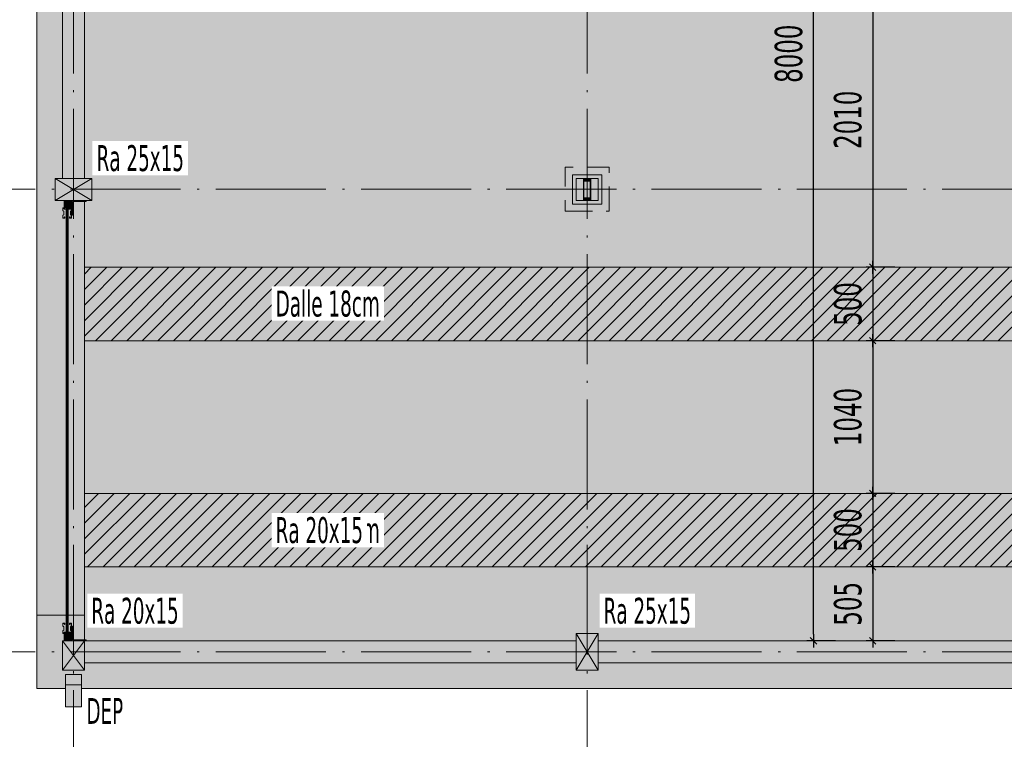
# Model space of a CAD drawing. Header units: millimetres. Extents: x 0 to 1517, y -116 to 725.
# Tile 3 of 256: x 382 to 472, y -78 to -13. Entities that reach past the tile are written whole.
import ezdxf

# ---------------------------------------------------------------- set-up
doc = ezdxf.new("R2010")
doc.units = ezdxf.units.MM
doc.linetypes.add('CADWORK_12', pattern=[3.75, 2.5, -1.25])
doc.linetypes.add('CADWORK_5', pattern=[13.2, 10, -1.5, 0.2, -1.5])
doc.layers.add('Ech.1_75', color=7, linetype='Continuous')
doc.styles.add('tahoma-', font='txt', dxfattribs={"height": 1})
doc.styles.add('tahoma-z-r', font='txt', dxfattribs={"width": 0.704918})
doc.dimstyles.new('ISO-25', dxfattribs={"dimtxt": 2.5, "dimasz": 2.5, "dimexe": 1.25, "dimexo": 0.625, "dimtad": 1, "dimtxsty": 'Standard', "dimcen": 2.5, "dimadec": 0, "dimazin": 0, "dimtfac": 1, "dimtmove": 0, "dimatfit": 3, "dimfxl": 1, "dimarcsym": 0})
pattern_1 = [(45, (0, 0), (-0.7071068, 0.7071068), [])]

# ---------------------------------------------------------------- blocks, each defined once
blk = doc.blocks.new('cw-dimension-symbol5')
at = {"linetype": 'Continuous', "lineweight": -2}
blk.add_hatch(color=0, dxfattribs=at).paths.add_polyline_path([(0, 0), (-1, 0.25), (-1, -0.25)])
at = {"color": 0, "linetype": 'Continuous', "lineweight": -2}
for p, q in [((0, 0), (-1, 0.25)), ((-1, 0.25), (-1, -0.25)), ((-1, -0.25), (0, 0))]:
    blk.add_line(p, q, dxfattribs=at)
blk = doc.blocks.new('*D111')
at = {"layer": 'Defpoints', "color": 0}
for p in [(388.241, 37.322), (591.575, -69.345), (591.575, -69.345)]:
    blk.add_point(p, dxfattribs=at)
at = {"layer": 'Ech.1_75', "color": 0, "linetype": 'Continuous', "lineweight": -2}
for p, q in [((388.241, 37.322), (388.52, 37.853)), ((389.304, 36.764), (590.512, -68.787)), ((591.575, -69.345), (591.853, -68.814))]:
    blk.add_line(p, q, dxfattribs=at)
at = {"layer": 'Ech.1_75', "color": 0, "lineweight": -2, "xscale": 1.200000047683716, "yscale": 1.200000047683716, "zscale": 1.200000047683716}
for p, rotation in [((388.241, 37.322), 152.3189384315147), ((591.575, -69.345), 332.3189384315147)]:
    blk.add_blockref('cw-dimension-symbol5', p, dxfattribs=dict(at, rotation=rotation))
blk = doc.blocks.new('cw-dimension-symbol2')
at = {"color": 0, "linetype": 'Continuous', "lineweight": -2}
for p, q in [((-1, 0), (1, 0)), ((-0.5, -0.5), (0.5, 0.5))]:
    blk.add_line(p, q, dxfattribs=at)
blk = doc.blocks.new('*D142')
at = {"layer": 'Defpoints', "color": 0}
for p in [(461.863, -35.412), (459.863, -42.078), (461.863, -42.078)]:
    blk.add_point(p, dxfattribs=at)
at = {"layer": 'Ech.1_75', "color": 0, "linetype": 'Continuous', "lineweight": -2}
for p, q in [((461.863, -35.412), (459.263, -35.412)), ((459.863, -36.012), (459.863, -41.478)), ((461.863, -42.078), (459.263, -42.078))]:
    blk.add_line(p, q, dxfattribs=at)
at = {"layer": 'Ech.1_75', "color": 0, "lineweight": -2, "xscale": 0.6000000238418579, "yscale": 0.6000000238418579, "zscale": 0.6000000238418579}
for p, rotation in [((459.863, -35.412), 90), ((459.863, -42.078), 270)]:
    blk.add_blockref('cw-dimension-symbol2', p, dxfattribs=dict(at, rotation=rotation))
at = {"layer": 'Ech.1_75', "color": 7, "linetype": 'Continuous', "lineweight": 5, "insert": (457.613, -38.745), "char_height": 2.5, "attachment_point": 5, "rotation": 90, "style": 'tahoma-z-r'}
blk.add_mtext('500', dxfattribs=at)
blk = doc.blocks.new('*D150')
at = {"layer": 'Defpoints', "color": 0}
for p in [(461.863, -8.612), (459.863, -35.412), (461.863, -35.412)]:
    blk.add_point(p, dxfattribs=at)
at = {"layer": 'Ech.1_75', "color": 0, "linetype": 'Continuous', "lineweight": -2}
for p, q in [((461.863, -8.612), (459.263, -8.612)), ((459.863, -9.212), (459.863, -34.812)), ((461.863, -35.412), (459.263, -35.412))]:
    blk.add_line(p, q, dxfattribs=at)
at = {"layer": 'Ech.1_75', "color": 0, "lineweight": -2, "xscale": 0.6000000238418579, "yscale": 0.6000000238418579, "zscale": 0.6000000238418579}
for p, rotation in [((459.863, -8.612), 90), ((459.863, -35.412), 270)]:
    blk.add_blockref('cw-dimension-symbol2', p, dxfattribs=dict(at, rotation=rotation))
at = {"layer": 'Ech.1_75', "color": 7, "linetype": 'Continuous', "lineweight": 5, "insert": (457.613, -22.012), "char_height": 2.5, "attachment_point": 5, "rotation": 90, "style": 'tahoma-z-r'}
blk.add_mtext('2010', dxfattribs=at)
blk = doc.blocks.new('*D151')
at = {"layer": 'Defpoints', "color": 0}
for p in [(461.863, -42.078), (459.863, -55.945), (461.863, -55.945)]:
    blk.add_point(p, dxfattribs=at)
at = {"layer": 'Ech.1_75', "color": 0, "linetype": 'Continuous', "lineweight": -2}
for p, q in [((461.863, -42.078), (459.263, -42.078)), ((459.863, -42.678), (459.863, -55.345)), ((461.863, -55.945), (459.263, -55.945))]:
    blk.add_line(p, q, dxfattribs=at)
at = {"layer": 'Ech.1_75', "color": 0, "lineweight": -2, "xscale": 0.6000000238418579, "yscale": 0.6000000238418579, "zscale": 0.6000000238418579}
for p, rotation in [((459.863, -42.078), 90), ((459.863, -55.945), 270)]:
    blk.add_blockref('cw-dimension-symbol2', p, dxfattribs=dict(at, rotation=rotation))
at = {"layer": 'Ech.1_75', "color": 7, "linetype": 'Continuous', "lineweight": 5, "insert": (457.613, -49.012), "char_height": 2.5, "attachment_point": 5, "rotation": 90, "style": 'tahoma-z-r'}
blk.add_mtext('1040', dxfattribs=at)
blk = doc.blocks.new('*D152')
at = {"layer": 'Defpoints', "color": 0}
for p in [(461.863, -55.945), (459.863, -62.612), (461.863, -62.612)]:
    blk.add_point(p, dxfattribs=at)
at = {"layer": 'Ech.1_75', "color": 0, "linetype": 'Continuous', "lineweight": -2}
for p, q in [((461.863, -55.945), (459.263, -55.945)), ((459.863, -56.545), (459.863, -62.012)), ((461.863, -62.612), (459.263, -62.612))]:
    blk.add_line(p, q, dxfattribs=at)
at = {"layer": 'Ech.1_75', "color": 0, "lineweight": -2, "xscale": 0.6000000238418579, "yscale": 0.6000000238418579, "zscale": 0.6000000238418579}
for p, rotation in [((459.863, -55.945), 90), ((459.863, -62.612), 270)]:
    blk.add_blockref('cw-dimension-symbol2', p, dxfattribs=dict(at, rotation=rotation))
at = {"layer": 'Ech.1_75', "color": 7, "linetype": 'Continuous', "lineweight": 5, "insert": (457.613, -59.278), "char_height": 2.5, "attachment_point": 5, "rotation": 90, "style": 'tahoma-z-r'}
blk.add_mtext('500', dxfattribs=at)
blk = doc.blocks.new('*D153')
at = {"layer": 'Defpoints', "color": 0}
for p in [(461.863, -62.612), (459.863, -69.345), (461.863, -69.345)]:
    blk.add_point(p, dxfattribs=at)
at = {"layer": 'Ech.1_75', "color": 0, "linetype": 'Continuous', "lineweight": -2}
for p, q in [((461.863, -62.612), (459.263, -62.612)), ((459.863, -63.212), (459.863, -68.745)), ((461.863, -69.345), (459.263, -69.345))]:
    blk.add_line(p, q, dxfattribs=at)
at = {"layer": 'Ech.1_75', "color": 0, "lineweight": -2, "xscale": 0.6000000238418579, "yscale": 0.6000000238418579, "zscale": 0.6000000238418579}
for p, rotation in [((459.863, -62.612), 90), ((459.863, -69.345), 270)]:
    blk.add_blockref('cw-dimension-symbol2', p, dxfattribs=dict(at, rotation=rotation))
at = {"layer": 'Ech.1_75', "color": 7, "linetype": 'Continuous', "lineweight": 5, "insert": (457.613, -65.978), "char_height": 2.5, "attachment_point": 5, "rotation": 90, "style": 'tahoma-z-r'}
blk.add_mtext('505', dxfattribs=at)
blk = doc.blocks.new('*D154')
at = {"layer": 'Defpoints', "color": 0}
for p in [(454.485, 37.322), (456.485, 37.322), (456.485, -69.345)]:
    blk.add_point(p, dxfattribs=at)
at = {"layer": 'Ech.1_75', "color": 0, "linetype": 'Continuous', "lineweight": -2}
for p, q in [((456.485, 37.322), (453.885, 37.322)), ((454.485, -68.745), (454.485, 36.722)), ((456.485, -69.345), (453.885, -69.345))]:
    blk.add_line(p, q, dxfattribs=at)
at = {"layer": 'Ech.1_75', "color": 0, "lineweight": -2, "xscale": 0.6000000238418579, "yscale": 0.6000000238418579, "zscale": 0.6000000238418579}
for p, rotation in [((454.485, 37.322), 90), ((454.485, -69.345), 270)]:
    blk.add_blockref('cw-dimension-symbol2', p, dxfattribs=dict(at, rotation=rotation))
at = {"layer": 'Ech.1_75', "color": 7, "linetype": 'Continuous', "lineweight": 5, "insert": (452.235, -16.012), "char_height": 2.5, "attachment_point": 5, "rotation": 90, "style": 'tahoma-z-r'}
blk.add_mtext('8000', dxfattribs=at)

msp = doc.modelspace()

# ---------------------------------------------------------------- hatches: boundary and pattern name
at = {"layer": 'Ech.1_75', "linetype": 'Continuous', "lineweight": 5, "true_color": 0xf3f3f3, "transparency": 33554687}
for points in [[(383.908, -67.012), (386.588, -67.012), (386.588, -30.138), (386.748, -30.138), (386.748, -67.012), (388.241, -67.012), (388.241, -29.425), (387.148, -29.425), (387.148, -30.678), (387.068, -30.678), (387.068, -30.945), (386.89, -30.945), (386.89, -30.838), (386.91, -30.838), (386.91, -30.925), (387.048, -30.925), (387.048, -30.687), (386.959, -30.647), (386.959, -30.31), (387.048, -30.27), (387.048, -30.032), (386.988, -30.032), (386.9, -30.138), (386.792, -30.138), (386.703, -30.032), (386.633, -30.032), (386.544, -30.138), (386.436, -30.138), (386.348, -30.032), (386.288, -30.032), (386.288, -30.27), (386.377, -30.31), (386.377, -30.647), (386.288, -30.687), (386.288, -30.925), (386.426, -30.925), (386.426, -30.838), (386.446, -30.838), (386.446, -30.945), (386.268, -30.945), (386.268, -30.674), (386.357, -30.634), (386.357, -30.323), (386.268, -30.283), (386.268, -30.012), (386.357, -30.012), (386.446, -30.118), (386.535, -30.118), (386.624, -30.012), (386.401, -30.012), (386.401, -29.345), (385.575, -29.345), (385.575, -27.345), (386.241, -27.345), (386.241, 37.322), (385.575, 37.322), (385.575, 39.322), (386.241, 39.322), (386.241, 92.655), (385.575, 92.655), (385.575, 94.655), (386.241, 94.655), (386.241, 145.655), (383.908, 145.655), (383.908, -67.012)], [(387.015, -29.398), (386.455, -29.398), (386.455, -29.958), (387.015, -29.958), (387.015, -29.398)], [(386.801, -30.118), (386.89, -30.118), (386.979, -30.012), (386.712, -30.012), (386.801, -30.118)], [(387.068, -30.283), (386.979, -30.323), (386.979, -30.634), (387.068, -30.674), (387.068, -30.283)], [(388.241, -55.945), (593.068, -55.945), (593.068, -42.078), (388.241, -42.078), (388.241, -55.945)], [(593.068, -62.612), (388.241, -62.612), (388.241, -68.598), (388.241, -68.678), (388.241, -69.345), (432.908, -69.345), (432.908, -68.678), (434.908, -68.678), (434.908, -69.345), (479.575, -69.345), (479.575, -68.678), (481.575, -68.678), (481.575, -69.345), (516.908, -69.345), (516.908, -68.678), (518.908, -68.678), (518.908, -69.345), (554.241, -69.345), (554.241, -68.678), (556.241, -68.678), (556.241, -69.345), (591.415, -69.345), (591.415, -69.265), (591.575, -69.265), (593.575, -69.345), (593.575, -68.678), (592.748, -68.678), (592.748, -68.012), (592.748, -67.745), (592.926, -67.745), (592.926, -67.852), (592.906, -67.852), (592.906, -67.765), (592.768, -67.765), (592.768, -68.003), (592.857, -68.043), (592.857, -68.38), (592.768, -68.42), (592.768, -68.658), (592.828, -68.658), (592.916, -68.552), (593.024, -68.552), (593.113, -68.658), (593.183, -68.658), (593.272, -68.552), (593.38, -68.552), (593.468, -68.658), (593.528, -68.658), (593.528, -68.42), (593.439, -68.38), (593.439, -68.043), (593.528, -68.003), (593.528, -67.765), (593.39, -67.765), (593.39, -67.852), (593.37, -67.852), (593.37, -67.745), (593.548, -67.745), (593.548, -68.016), (593.459, -68.056), (593.459, -68.367), (593.548, -68.407), (593.548, -68.678), (593.575, -68.678), (593.575, -62.612), (593.228, -62.612), (593.228, -68.552), (593.068, -68.552), (593.068, -62.612)], [(388.241, -69.345), (386.241, -69.345), (386.241, -72.012), (388.241, -72.012), (388.241, -71.345), (432.908, -71.345), (432.908, -72.012), (434.908, -72.012), (434.908, -71.345), (479.575, -71.345), (479.575, -72.012), (481.575, -72.012), (481.575, -71.345), (516.908, -71.345), (516.908, -72.012), (518.908, -72.012), (518.908, -71.345), (554.241, -71.345), (554.241, -72.012), (556.241, -72.012), (556.241, -71.345), (591.575, -71.345), (591.575, -72.012), (593.575, -72.012), (593.575, -67.012), (595.908, -67.012), (595.908, -73.678), (593.308, -73.678), (593.308, -72.412), (591.841, -72.412), (591.841, -73.678), (481.308, -73.678), (481.308, -72.412), (479.841, -72.412), (479.841, -73.678), (387.975, -73.678), (387.975, -72.412), (386.508, -72.412), (386.508, -73.678), (383.908, -73.678), (383.908, -67.012), (388.241, -67.012), (388.241, -69.345)], [(387.015, -68.732), (386.455, -68.732), (386.455, -69.292), (387.015, -69.292), (387.015, -68.732)], [(386.89, -68.572), (386.801, -68.572), (386.712, -68.678), (386.979, -68.678), (386.89, -68.572)], [(386.979, -68.367), (387.068, -68.407), (387.068, -68.016), (386.979, -68.056), (386.979, -68.367)]]:
    msp.add_hatch(color=7, dxfattribs=at).paths.add_polyline_path(points)
at = {"layer": 'Ech.1_75', "linetype": 'Continuous', "lineweight": 5, "true_color": 0xfdfdfd, "transparency": 33554687}
for points in [[(388.241, 37.322), (386.241, 37.322), (386.241, -27.345), (388.241, -27.345), (388.241, 37.322)], [(432.908, -69.345), (388.241, -69.345), (388.241, -71.345), (432.908, -71.345), (432.908, -69.345)], [(434.908, -71.345), (479.575, -71.345), (479.575, -69.345), (434.908, -69.345), (434.908, -71.345)]]:
    msp.add_hatch(color=7, dxfattribs=at).paths.add_polyline_path(points)
at = {"layer": 'Ech.1_75', "linetype": 'Continuous', "lineweight": 5, "true_color": 0xf3f3f3, "transparency": 33554687}
h = msp.add_hatch(color=7, dxfattribs=at)
h.paths.add_polyline_path([(555.241, -35.412), (593.068, -35.412), (593.068, -30.138), (593.228, -30.138), (593.228, -35.412), (593.575, -35.412), (593.575, -29.345), (593.415, -29.345), (593.415, -30.012), (593.192, -30.012), (593.281, -30.118), (593.37, -30.118), (593.459, -30.012), (593.548, -30.012), (593.548, -30.283), (593.459, -30.323), (593.459, -30.634), (593.548, -30.674), (593.548, -30.945), (593.37, -30.945), (593.37, -30.838), (593.39, -30.838), (593.39, -30.925), (593.528, -30.925), (593.528, -30.687), (593.439, -30.647), (593.439, -30.31), (593.528, -30.27), (593.528, -30.032), (593.468, -30.032), (593.38, -30.138), (593.272, -30.138), (593.183, -30.032), (593.113, -30.032), (593.024, -30.138), (592.916, -30.138), (592.828, -30.032), (592.768, -30.032), (592.768, -30.27), (592.857, -30.31), (592.857, -30.647), (592.768, -30.687), (592.768, -30.925), (592.906, -30.925), (592.906, -30.838), (592.926, -30.838), (592.926, -30.945), (592.748, -30.945), (592.748, -30.678), (592.668, -30.678), (592.668, -29.425), (591.415, -29.425), (591.415, -29.345), (590.241, -29.345), (590.241, -27.345), (591.575, -27.345), (591.575, -17.012), (590.241, -17.012), (590.241, -15.012), (591.415, -15.012), (591.415, -14.932), (592.668, -14.932), (592.668, -13.678), (592.748, -13.678), (592.748, -13.412), (592.926, -13.412), (592.926, -13.518), (592.906, -13.518), (592.906, -13.432), (592.768, -13.432), (592.768, -13.67), (592.857, -13.71), (592.857, -14.047), (592.768, -14.087), (592.768, -14.325), (592.828, -14.325), (592.916, -14.218), (593.024, -14.218), (593.113, -14.325), (593.183, -14.325), (593.272, -14.218), (593.38, -14.218), (593.468, -14.325), (593.528, -14.325), (593.528, -14.087), (593.439, -14.047), (593.439, -13.71), (593.528, -13.67), (593.528, -13.432), (593.39, -13.432), (593.39, -13.518), (593.37, -13.518), (593.37, -13.412), (593.548, -13.412), (593.548, -13.683), (593.459, -13.723), (593.459, -14.034), (593.548, -14.074), (593.548, -14.345), (593.459, -14.345), (593.37, -14.238), (593.281, -14.238), (593.192, -14.345), (593.415, -14.345), (593.415, -15.012), (593.575, -15.012), (593.575, -8.612), (593.228, -8.612), (593.228, -14.218), (593.068, -14.218), (593.068, -8.612), (388.241, -8.612), (388.241, -27.345), (388.908, -27.345), (388.908, -29.345), (388.401, -29.345), (388.401, -29.425), (388.241, -29.425), (388.241, -35.412), (433.908, -35.412), (480.575, -35.412), (517.908, -35.412), (555.241, -35.412)])
h.paths.add_polyline_path([(433.908, -29.678), (432.575, -29.678), (432.575, -27.012), (435.241, -27.012), (435.241, -29.678), (433.908, -29.678)])
h.paths.add_polyline_path([(480.575, -29.678), (479.241, -29.678), (479.241, -27.012), (481.908, -27.012), (481.908, -29.678), (480.575, -29.678)])
h.paths.add_polyline_path([(517.908, -29.678), (516.575, -29.678), (516.575, -27.012), (519.241, -27.012), (519.241, -29.678), (517.908, -29.678)])
h.paths.add_polyline_path([(555.241, -29.678), (553.908, -29.678), (553.908, -27.012), (556.575, -27.012), (556.575, -29.678), (555.241, -29.678)])
at = {"layer": 'Ech.1_75', "linetype": 'Continuous', "lineweight": 5, "true_color": 0xdcdcdc, "transparency": 33554687}
for points in [[(385.575, -29.345), (388.908, -29.345), (388.908, -27.345), (385.575, -27.345), (385.575, -29.345)], [(388.241, -42.078), (593.068, -42.078), (593.068, -35.412), (388.241, -35.412), (388.241, -42.078)], [(388.241, -62.612), (593.068, -62.612), (593.068, -55.945), (388.241, -55.945), (388.241, -62.612)], [(432.908, -72.012), (434.908, -72.012), (434.908, -68.678), (432.908, -68.678), (432.908, -72.012)], [(388.241, -69.345), (386.241, -69.345), (386.241, -72.012), (388.241, -72.012), (388.241, -69.345)]]:
    msp.add_hatch(color=254, dxfattribs=at).paths.add_polyline_path(points)
at = {"layer": 'Ech.1_75', "linetype": 'Continuous', "lineweight": 5, "true_color": 0xf3f3f3, "transparency": 33554687}
h = msp.add_hatch(color=7, dxfattribs=at)
h.paths.add_polyline_path([(435.241, -27.012), (432.575, -27.012), (432.575, -29.678), (435.241, -29.678), (435.241, -29.297), (435.241, -27.012)])
h.paths.add_polyline_path([(434.908, -29.297), (434.908, -29.345), (432.908, -29.345), (432.908, -27.345), (434.908, -27.345), (434.908, -29.297)])
at = {"layer": 'Ech.1_75', "linetype": 'Continuous', "lineweight": 5, "true_color": 0xe0c8b3, "transparency": 33554687}
for points in [[(433.575, -27.345), (432.908, -27.345), (432.908, -29.345), (433.575, -29.345), (433.575, -27.345)], [(434.908, -27.345), (434.241, -27.345), (434.241, -29.345), (434.908, -29.345), (434.908, -27.345)]]:
    msp.add_hatch(color=9, dxfattribs=at).paths.add_polyline_path(points)
at = {"layer": 'Ech.1_75', "linetype": 'Continuous', "lineweight": 5, "true_color": 0xb3d6f7, "transparency": 33554687}
for points in [[(434.241, -27.345), (433.575, -27.345), (433.575, -27.605, -0.414214), (433.635, -27.545), (434.181, -27.545, -0.414214), (434.241, -27.605), (434.241, -27.345)], [(433.655, -29.105), (434.161, -29.105, 0.414214), (434.201, -29.065), (434.201, -27.625, 0.414214), (434.161, -27.585), (433.655, -27.585, 0.414214), (433.615, -27.625), (433.615, -29.065, 0.414214), (433.655, -29.105)], [(433.575, -29.345), (434.241, -29.345), (434.241, -29.085, -0.414214), (434.181, -29.145), (433.635, -29.145, -0.414214), (433.575, -29.085), (433.575, -29.345)], [(386.588, -68.552), (386.604, -68.552), (386.604, -30.138), (386.588, -30.138), (386.588, -68.552)], [(386.646, -30.138), (386.604, -30.138), (386.604, -68.552), (386.646, -68.552), (386.646, -30.138)], [(386.707, -30.138), (386.646, -30.138), (386.646, -68.552), (386.707, -68.552), (386.707, -30.138)], [(386.748, -30.138), (386.707, -30.138), (386.707, -68.552), (386.748, -68.552), (386.748, -30.138)]]:
    msp.add_hatch(color=254, dxfattribs=at).paths.add_polyline_path(points)
h = msp.add_hatch(color=254, dxfattribs=at)
h.paths.add_polyline_path([(433.635, -29.145), (434.181, -29.145, 0.414214), (434.241, -29.085), (434.241, -27.605, 0.414214), (434.181, -27.545), (433.635, -27.545, 0.414214), (433.575, -27.605), (433.575, -27.64), (433.575, -29.085, 0.414214), (433.635, -29.145)])
h.paths.add_polyline_path([(433.615, -27.64), (433.615, -27.625, -0.414214), (433.655, -27.585), (434.161, -27.585, -0.414214), (434.201, -27.625), (434.201, -29.065, -0.414214), (434.161, -29.105), (433.655, -29.105, -0.414214), (433.615, -29.065), (433.615, -27.64)])
at = {"layer": 'Ech.1_75', "linetype": 'Continuous', "lineweight": 5, "true_color": 0xb3b3b3, "transparency": 33554687}
h = msp.add_hatch(color=253, dxfattribs=at)
h.paths.add_polyline_path([(386.897, -29.345), (386.401, -29.345), (386.401, -30.012), (387.068, -30.012), (387.068, -29.345), (386.897, -29.345)])
h.paths.add_polyline_path([(386.897, -29.398), (387.015, -29.398), (387.015, -29.958), (386.455, -29.958), (386.455, -29.398), (386.897, -29.398)])
for points in [[(387.068, -30.678), (387.148, -30.678), (387.148, -29.425), (388.401, -29.425), (388.401, -29.345), (387.068, -29.345), (387.068, -30.678)], [(386.91, -30.838), (386.89, -30.838), (386.89, -30.945), (387.068, -30.945), (387.068, -30.674), (386.979, -30.634), (386.979, -30.323), (387.068, -30.283), (387.068, -30.012), (386.979, -30.012), (386.89, -30.118), (386.801, -30.118), (386.712, -30.012), (386.624, -30.012), (386.535, -30.118), (386.446, -30.118), (386.357, -30.012), (386.268, -30.012), (386.268, -30.283), (386.357, -30.323), (386.357, -30.634), (386.268, -30.674), (386.268, -30.945), (386.446, -30.945), (386.446, -30.838), (386.426, -30.838), (386.426, -30.925), (386.288, -30.925), (386.288, -30.687), (386.377, -30.647), (386.377, -30.31), (386.288, -30.27), (386.288, -30.032), (386.348, -30.032), (386.436, -30.138), (386.544, -30.138), (386.633, -30.032), (386.703, -30.032), (386.792, -30.138), (386.9, -30.138), (386.988, -30.032), (387.048, -30.032), (387.048, -30.27), (386.959, -30.31), (386.959, -30.647), (387.048, -30.687), (387.048, -30.925), (386.91, -30.925), (386.91, -30.838)], [(387.048, -68.658), (386.988, -68.658), (386.9, -68.552), (386.792, -68.552), (386.703, -68.658), (386.633, -68.658), (386.544, -68.552), (386.436, -68.552), (386.348, -68.658), (386.288, -68.658), (386.288, -68.42), (386.377, -68.38), (386.377, -68.043), (386.288, -68.003), (386.288, -67.765), (386.426, -67.765), (386.426, -67.852), (386.446, -67.852), (386.446, -67.745), (386.268, -67.745), (386.268, -68.016), (386.357, -68.056), (386.357, -68.367), (386.268, -68.407), (386.268, -68.678), (386.357, -68.678), (386.446, -68.572), (386.535, -68.572), (386.624, -68.678), (386.712, -68.678), (386.801, -68.572), (386.89, -68.572), (386.979, -68.678), (387.068, -68.678), (387.068, -68.407), (386.979, -68.367), (386.979, -68.056), (387.068, -68.016), (387.068, -67.745), (386.89, -67.745), (386.89, -67.852), (386.91, -67.852), (386.91, -67.765), (387.048, -67.765), (387.048, -68.003), (386.959, -68.043), (386.959, -68.38), (387.048, -68.42), (387.048, -68.658)], [(388.401, -69.265), (387.148, -69.265), (387.148, -68.012), (387.068, -68.012), (387.068, -69.345), (388.401, -69.345), (388.401, -69.265)]]:
    msp.add_hatch(color=253, dxfattribs=at).paths.add_polyline_path(points)
at = {"layer": 'Ech.1_75', "linetype": 'Continuous', "lineweight": 5, "transparency": 33554687}
h = msp.add_hatch(dxfattribs=at)
h.set_pattern_fill('CDWK_11', style=0, pattern_type=2)
h.set_pattern_definition(pattern_1)
h.paths.add_polyline_path([(388.241, -42.078), (593.068, -42.078), (593.068, -35.412), (388.241, -35.412), (388.241, -42.078)])
h = msp.add_hatch(dxfattribs=at)
h.set_pattern_fill('CDWK_11', style=0, pattern_type=2)
h.set_pattern_definition(pattern_1)
h.paths.add_polyline_path([(388.241, -62.612), (593.068, -62.612), (593.068, -55.945), (388.241, -55.945), (388.241, -62.612)])
at = {"layer": 'Ech.1_75', "linetype": 'Continuous', "lineweight": 5, "true_color": 0xb3b3b3, "transparency": 33554687}
h = msp.add_hatch(color=253, dxfattribs=at)
h.paths.add_polyline_path([(387.068, -68.678), (386.401, -68.678), (386.401, -69.345), (387.068, -69.345), (387.068, -69.288), (387.068, -68.678)])
h.paths.add_polyline_path([(387.015, -69.292), (386.455, -69.292), (386.455, -68.732), (387.015, -68.732), (387.015, -69.292)])
at = {"layer": 'Ech.1_75', "linetype": 'Continuous', "lineweight": 5, "true_color": 0x9595c6, "transparency": 33554687}
msp.add_hatch(color=253, dxfattribs=at).paths.add_polyline_path([(386.508, -73.345), (387.975, -73.345), (387.975, -72.412), (386.508, -72.412), (386.508, -73.345)])
at = {"layer": 'Ech.1_75', "linetype": 'Continuous', "lineweight": 5, "true_color": 0xd7d7ea, "transparency": 33554687}
msp.add_hatch(color=254, dxfattribs=at).paths.add_polyline_path([(386.508, -75.344), (387.975, -75.344), (387.975, -73.345), (386.508, -73.345), (386.508, -75.344)])

# ---------------------------------------------------------------- linework, layer by layer
at = {"layer": 'Ech.1_75', "color": 9, "linetype": 'Continuous', "lineweight": 5, "transparency": 33554687}
for p, q in [((388.908, -29.345), (385.575, -27.345)), ((388.908, -27.345), (385.575, -29.345)), ((434.908, -72.012), (432.908, -68.678)), ((434.908, -68.678), (432.908, -72.012)), ((386.241, -69.345), (388.241, -72.012)), ((386.241, -72.012), (388.241, -69.345))]:
    msp.add_line(p, q, dxfattribs=at)
at = {"layer": 'Ech.1_75', "color": 7, "linetype": 'CADWORK_5', "lineweight": 5}
for points in [[(387.241, -97.012), (387.241, 215.655)], [(433.908, -97.012), (433.908, 215.655)], [(360.575, -28.321), (619.303, -28.321)], [(360.575, -70.345), (619.303, -70.345)]]:
    msp.add_lwpolyline(points, dxfattribs=at)
at = {"layer": 'Ech.1_75', "color": 7, "linetype": 'Continuous', "lineweight": 5}
for points in [[(383.908, 145.655), (383.908, -67.012), (383.908, -67.012), (386.588, -67.012), (386.588, -30.138), (386.748, -30.138), (386.748, -67.012), (388.241, -67.012), (388.241, -29.425), (387.148, -29.425), (387.148, -30.678), (387.068, -30.678), (387.068, -30.945), (386.89, -30.945), (386.89, -30.838), (386.91, -30.838), (386.91, -30.925), (387.048, -30.925), (387.048, -30.687), (386.959, -30.647), (386.959, -30.31), (387.048, -30.27), (387.048, -30.032), (386.988, -30.032), (386.9, -30.138), (386.792, -30.138), (386.703, -30.032), (386.633, -30.032), (386.544, -30.138), (386.436, -30.138), (386.348, -30.032), (386.288, -30.032), (386.288, -30.27), (386.377, -30.31), (386.377, -30.647), (386.288, -30.687), (386.288, -30.925), (386.426, -30.925), (386.426, -30.838), (386.446, -30.838), (386.446, -30.945), (386.268, -30.945), (386.268, -30.674), (386.357, -30.634), (386.357, -30.323), (386.268, -30.283), (386.268, -30.012), (386.357, -30.012), (386.446, -30.118), (386.535, -30.118), (386.624, -30.012), (386.401, -30.012), (386.401, -29.345), (385.575, -29.345), (385.575, -27.345), (386.241, -27.345), (386.241, 37.322)], [(593.068, -8.612), (388.241, -8.612), (388.241, -27.345), (388.908, -27.345), (388.908, -29.345), (388.401, -29.345), (388.401, -29.425), (388.241, -29.425), (388.241, -35.412), (433.908, -35.412), (480.575, -35.412)], [(593.068, -62.612), (388.241, -62.612), (388.241, -68.598), (388.241, -68.678), (388.241, -69.345), (432.908, -69.345), (432.908, -68.678), (434.908, -68.678), (434.908, -69.345), (479.575, -69.345)], [(479.841, -73.678), (387.975, -73.678), (387.975, -72.412), (386.508, -72.412), (386.508, -73.678), (383.908, -73.678), (383.908, -67.012), (388.241, -67.012), (388.241, -69.345), (388.241, -69.345), (386.241, -69.345), (386.241, -72.012), (388.241, -72.012), (388.241, -71.345), (432.908, -71.345), (432.908, -72.012), (434.908, -72.012), (434.908, -71.345), (479.575, -71.345)]]:
    msp.add_lwpolyline(points, dxfattribs=at)
for points in [[(388.241, 37.322), (386.241, 37.322), (386.241, -27.345), (388.241, -27.345), (388.241, 37.322)], [(385.575, -29.345), (388.908, -29.345), (388.908, -27.345), (385.575, -27.345), (385.575, -29.345)], [(433.908, -29.678), (432.575, -29.678), (432.575, -27.012), (435.241, -27.012), (435.241, -29.678), (433.908, -29.678)], [(435.241, -27.012), (432.575, -27.012), (432.575, -29.678), (435.241, -29.678), (435.241, -29.297), (435.241, -27.012)], [(434.908, -29.297), (434.908, -29.345), (432.908, -29.345), (432.908, -27.345), (434.908, -27.345), (434.908, -29.297)], [(433.575, -27.345), (432.908, -27.345), (432.908, -29.345), (433.575, -29.345), (433.575, -27.345)], [(434.908, -27.345), (434.241, -27.345), (434.241, -29.345), (434.908, -29.345), (434.908, -27.345)], [(386.897, -29.345), (386.401, -29.345), (386.401, -30.012), (387.068, -30.012), (387.068, -29.345), (386.897, -29.345)], [(387.015, -29.398), (386.455, -29.398), (386.455, -29.958), (387.015, -29.958), (387.015, -29.398)], [(386.897, -29.398), (387.015, -29.398), (387.015, -29.958), (386.455, -29.958), (386.455, -29.398), (386.897, -29.398)], [(387.068, -30.678), (387.148, -30.678), (387.148, -29.425), (388.401, -29.425), (388.401, -29.345), (387.068, -29.345), (387.068, -30.678)], [(386.91, -30.838), (386.89, -30.838), (386.89, -30.945), (387.068, -30.945), (387.068, -30.674), (386.979, -30.634), (386.979, -30.323), (387.068, -30.283), (387.068, -30.012), (386.979, -30.012), (386.89, -30.118), (386.801, -30.118), (386.712, -30.012), (386.624, -30.012), (386.535, -30.118), (386.446, -30.118), (386.357, -30.012), (386.268, -30.012), (386.268, -30.283), (386.357, -30.323), (386.357, -30.634), (386.268, -30.674), (386.268, -30.945), (386.446, -30.945), (386.446, -30.838), (386.426, -30.838), (386.426, -30.925), (386.288, -30.925), (386.288, -30.687), (386.377, -30.647), (386.377, -30.31), (386.288, -30.27), (386.288, -30.032), (386.348, -30.032), (386.436, -30.138), (386.544, -30.138), (386.633, -30.032), (386.703, -30.032), (386.792, -30.138), (386.9, -30.138), (386.988, -30.032), (387.048, -30.032), (387.048, -30.27), (386.959, -30.31), (386.959, -30.647), (387.048, -30.687), (387.048, -30.925), (386.91, -30.925), (386.91, -30.838)], [(386.588, -68.552), (386.604, -68.552), (386.604, -30.138), (386.588, -30.138), (386.588, -68.552)], [(386.646, -30.138), (386.604, -30.138), (386.604, -68.552), (386.646, -68.552), (386.646, -30.138)], [(386.707, -30.138), (386.646, -30.138), (386.646, -68.552), (386.707, -68.552), (386.707, -30.138)], [(386.748, -30.138), (386.707, -30.138), (386.707, -68.552), (386.748, -68.552), (386.748, -30.138)], [(386.801, -30.118), (386.89, -30.118), (386.979, -30.012), (386.712, -30.012), (386.801, -30.118)], [(387.068, -30.283), (386.979, -30.323), (386.979, -30.634), (387.068, -30.674), (387.068, -30.283)], [(388.241, -42.078), (593.068, -42.078), (593.068, -35.412), (388.241, -35.412), (388.241, -42.078)], [(388.241, -55.945), (593.068, -55.945), (593.068, -42.078), (388.241, -42.078), (388.241, -55.945)], [(388.241, -62.612), (593.068, -62.612), (593.068, -55.945), (388.241, -55.945), (388.241, -62.612)], [(387.048, -68.658), (386.988, -68.658), (386.9, -68.552), (386.792, -68.552), (386.703, -68.658), (386.633, -68.658), (386.544, -68.552), (386.436, -68.552), (386.348, -68.658), (386.288, -68.658), (386.288, -68.42), (386.377, -68.38), (386.377, -68.043), (386.288, -68.003), (386.288, -67.765), (386.426, -67.765), (386.426, -67.852), (386.446, -67.852), (386.446, -67.745), (386.268, -67.745), (386.268, -68.016), (386.357, -68.056), (386.357, -68.367), (386.268, -68.407), (386.268, -68.678), (386.357, -68.678), (386.446, -68.572), (386.535, -68.572), (386.624, -68.678), (386.712, -68.678), (386.801, -68.572), (386.89, -68.572), (386.979, -68.678), (387.068, -68.678), (387.068, -68.407), (386.979, -68.367), (386.979, -68.056), (387.068, -68.016), (387.068, -67.745), (386.89, -67.745), (386.89, -67.852), (386.91, -67.852), (386.91, -67.765), (387.048, -67.765), (387.048, -68.003), (386.959, -68.043), (386.959, -68.38), (387.048, -68.42), (387.048, -68.658)], [(387.068, -68.678), (386.401, -68.678), (386.401, -69.345), (387.068, -69.345), (387.068, -69.288), (387.068, -68.678)], [(387.015, -68.732), (386.455, -68.732), (386.455, -69.292), (387.015, -69.292), (387.015, -68.732)], [(387.015, -69.292), (386.455, -69.292), (386.455, -68.732), (387.015, -68.732), (387.015, -69.292)], [(386.89, -68.572), (386.801, -68.572), (386.712, -68.678), (386.979, -68.678), (386.89, -68.572)], [(386.979, -68.367), (387.068, -68.407), (387.068, -68.016), (386.979, -68.056), (386.979, -68.367)], [(388.401, -69.265), (387.148, -69.265), (387.148, -68.012), (387.068, -68.012), (387.068, -69.345), (388.401, -69.345), (388.401, -69.265)], [(432.908, -72.012), (434.908, -72.012), (434.908, -68.678), (432.908, -68.678), (432.908, -72.012)], [(388.241, -69.345), (386.241, -69.345), (386.241, -72.012), (388.241, -72.012), (388.241, -69.345)], [(432.908, -69.345), (388.241, -69.345), (388.241, -71.345), (432.908, -71.345), (432.908, -69.345)], [(434.908, -71.345), (479.575, -71.345), (479.575, -69.345), (434.908, -69.345), (434.908, -71.345)], [(386.508, -73.345), (387.975, -73.345), (387.975, -72.412), (386.508, -72.412), (386.508, -73.345)], [(386.508, -75.344), (387.975, -75.344), (387.975, -73.345), (386.508, -73.345), (386.508, -75.344)]]:
    msp.add_lwpolyline(points, close=True, dxfattribs=at)
for points in [[(434.241, -27.345), (433.575, -27.345), (433.575, -27.605, -0.414214), (433.635, -27.545), (434.181, -27.545, -0.414214), (434.241, -27.605), (434.241, -27.345)], [(433.635, -29.145), (434.181, -29.145, 0.414214), (434.241, -29.085), (434.241, -27.605, 0.414214), (434.181, -27.545), (433.635, -27.545, 0.414214), (433.575, -27.605), (433.575, -27.64), (433.575, -29.085, 0.414214), (433.635, -29.145)], [(433.615, -27.64), (433.615, -27.625, -0.414214), (433.655, -27.585), (434.161, -27.585, -0.414214), (434.201, -27.625), (434.201, -29.065, -0.414214), (434.161, -29.105), (433.655, -29.105, -0.414214), (433.615, -29.065), (433.615, -27.64)], [(433.655, -29.105), (434.161, -29.105, 0.414214), (434.201, -29.065), (434.201, -27.625, 0.414214), (434.161, -27.585), (433.655, -27.585, 0.414214), (433.615, -27.625), (433.615, -29.065, 0.414214), (433.655, -29.105)], [(433.575, -29.345), (434.241, -29.345), (434.241, -29.085, -0.414214), (434.181, -29.145), (433.635, -29.145, -0.414214), (433.575, -29.085), (433.575, -29.345)]]:
    msp.add_lwpolyline(points, format="xyb", close=True, dxfattribs=at)
at = {"layer": 'Ech.1_75', "color": 7, "linetype": 'CADWORK_12', "lineweight": 5}
msp.add_3dface([(431.908, -30.321, 33.333), (435.908, -30.321, 33.333), (435.908, -26.321, 33.333), (431.908, -26.321, 33.333)], dxfattribs=at)

# ---------------------------------------------------------------- dimensions: what is measured, and where the dimension line sits
at = {"layer": 'Ech.1_75', "color": 7, "linetype": 'Continuous', "lineweight": 5}
dim = msp.add_aligned_dim(p1=(388.241, 37.322), p2=(591.575, -69.345), distance=0, text=' ', dimstyle='ISO-25', override={"dimasz": 1.2, "dimexe": 0.6, "dimexo": 0, "dimgap": 0, "dimlfac": 1, "dimblk": 'cw-dimension-symbol5', "dimtmove": 2}, dxfattribs=at)
dim.commit()
dim.dimension.update_dxf_attribs({"geometry": '*D111', "text_midpoint": (0, 0)})
for base, p1, p2, angle, text, picture, middle in [((454.485, 37.322), (456.485, -69.345), (456.485, 37.322), 90, '8000', '*D154', (452.235, -16.012)), ((459.863, -35.412), (461.863, -8.612), (461.863, -35.412), 270, '2010', '*D150', (457.613, -22.012)), ((459.863, -42.078), (461.863, -35.412), (461.863, -42.078), 270, '500', '*D142', (457.613, -38.745)), ((459.863, -55.945), (461.863, -42.078), (461.863, -55.945), 270, '1040', '*D151', (457.613, -49.012)), ((459.863, -62.612), (461.863, -55.945), (461.863, -62.612), 270, '500', '*D152', (457.613, -59.278)), ((459.863, -69.345), (461.863, -62.612), (461.863, -69.345), 270, '505', '*D153', (457.613, -65.978))]:
    dim = msp.add_linear_dim(base=base, p1=p1, p2=p2, angle=angle, text=text, dimstyle='ISO-25', override={"dimtxt": 2.5, "dimasz": 0.6, "dimexe": 0.6, "dimexo": 0, "dimgap": 0, "dimdec": 2, "dimlfac": 1, "dimtxsty": 'tahoma-z-r', "dimblk": 'cw-dimension-symbol2', "dimclrt": 7, "dimtmove": 2}, dxfattribs=at)
    dim.commit()
    dim.dimension.update_dxf_attribs({"geometry": picture, "text_midpoint": middle, "dimtype": 161, "text_rotation": 90})

# ---------------------------------------------------------------- next in the draw order: texts
at = {"layer": 'Ech.1_75', "color": 7, "linetype": 'Continuous', "char_height": 2.5, "attachment_point": 1, "style": 'tahoma-', "bg_fill": 3, "box_fill_scale": 1.15, "bg_fill_color": 256, "bg_fill_true_color": 13158600, "bg_fill_transparency": 33554687}
for s, insert in [('\\A1;\\fTahoma|b0|i0;\\W0.600000;\\H2.354800;Ra 25x15', (389.345, -24.314)), ('\\A1;\\fTahoma|b0|i0;\\W0.600000;\\H2.359200;Dalle 18cm', (405.615, -37.525)), ('\\A1;\\fTahoma|b0|i0;\\W0.600000;\\H2.359200;Dalle 18cm', (405.615, -58.104)), ('\\A1;\\fTahoma|b0|i0;\\W0.600000;\\H2.354800;Ra 20x15', (388.864, -65.429)), ('\\A1;\\fTahoma|b0|i0;\\W0.600000;\\H2.354800;Ra 25x15', (435.417, -65.429))]:
    msp.add_mtext(s, dxfattribs=dict(at, insert=insert))
at = {"layer": 'Ech.1_75', "color": 185, "linetype": 'Continuous', "insert": (388.424, -74.538), "char_height": 2.5, "attachment_point": 1, "style": 'tahoma-', "bg_fill": 3, "box_fill_scale": 1.15, "bg_fill_color": 256, "bg_fill_true_color": 13158600, "bg_fill_transparency": 33554687}
msp.add_mtext('\\A1;\\fTahoma|b0|i0;\\W0.600000;\\H2.346900;DEP', dxfattribs=at)

# ---------------------------------------------------------------- next in the draw order: texts
at = {"layer": 'Ech.1_75', "color": 7, "linetype": 'Continuous', "insert": (405.615, -58.104), "char_height": 2.5, "attachment_point": 1, "style": 'tahoma-', "bg_fill": 3, "box_fill_scale": 1.15, "bg_fill_color": 256, "bg_fill_true_color": 13158600, "bg_fill_transparency": 33554687}
msp.add_mtext('\\A1;\\fTahoma|b0|i0;\\W0.600000;\\H2.354800;Ra 20x15', dxfattribs=at)

doc.saveas('drawing.dxf')
